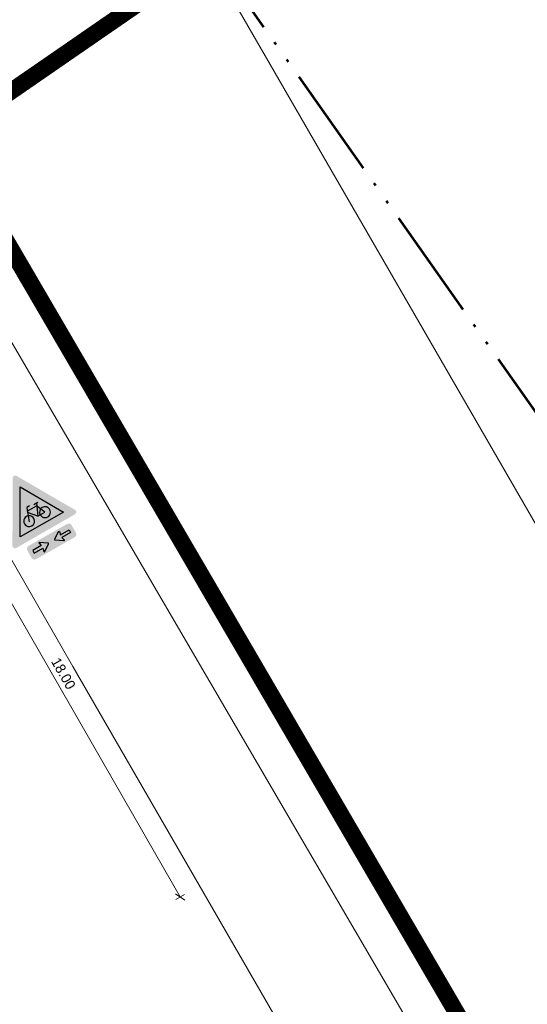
# Model space of a CAD drawing. Header units: metres. Extents: x 148742 to 148951, y 485553 to 485794.
# Tile 42 of 53: x 148862 to 148880, y 485672 to 485707. Entities that reach past the tile are written whole.
import ezdxf

# ---------------------------------------------------------------- set-up
doc = ezdxf.new("R2010")
doc.units = ezdxf.units.M
doc.header["$MEASUREMENT"] = 0
doc.linetypes.add('bladgr', pattern=[6.12, 4, -0.66, 0.07, -0.66, 0.07, -0.66])
doc.layers.get('Defpoints').update_dxf_attribs({"color": 253, "lineweight": 13})
for name, color, linetype, lineweight in [('N-WE-VW-VERKEERSTEKEN', 7, 'Continuous', 30), ('TOP-L-topo objecten vlak', 7, 'Continuous', 0), ('WVB-alg-bladgrens', 2, 'bladgr', 53), ('WVB-alg-werkgrens', 6, 'Continuous', 53), ('WVB-dim-terr-maatvoering 018', 7, 'Continuous', 13)]:
    doc.layers.add(name, color=color, linetype=linetype, lineweight=lineweight)
doc.styles.add('1 200   0.18', font='WORKING.shx', dxfattribs={"height": 0.36})
doc.dimstyles.new('TER 1 200', dxfattribs={"dimtxt": 0.36, "dimasz": 0.36, "dimexe": 0.18, "dimexo": 0.0625, "dimgap": 0.18, "dimtad": 1, "dimzin": 0, "dimdsep": 46, "dimtxsty": '1 200   0.18', "dimblk": 'TerminatorOpen_0.5', "dimcen": 0, "dimse1": 1, "dimse2": 1, "dimclrd": 256, "dimclre": 256, "dimclrt": 7, "dimazin": 0, "dimtfac": 1, "dimtdec": 0, "dimtmove": 1, "dimatfit": 1, "dimldrblk": 'TerminatorOpen_0.5', "dimfxl": 0.18, "dimfxlon": 1, "dimfrac": 2, "dimtolj": 1, "dimtzin": 0, "dimlwd": -1, "dimlwe": -1, "dimarcsym": 0})

# ---------------------------------------------------------------- blocks, each defined once
blk = doc.blocks.new('*U5')
at = {"linetype": 'Continuous'}
h = blk.add_hatch(color=7, dxfattribs=at)
h.paths.add_polyline_path([(3, 0.4), (3, 1.4, 0.414214), (2.6, 1.8), (-2.6, 1.8, 0.414214), (-3, 1.4), (-3, 0.4, 0.414214), (-2.6, 0), (2.6, 0, 0.414214)])
h.paths.add_polyline_path([(1.38, 0.33, -0.605666), (1.29, 0.28), (0.45, 0.84, -0.535184), (0.45, 0.96), (1.29, 1.52, -0.605666), (1.38, 1.47), (1.29, 1.08), (2.46, 1.08), (2.46, 0.72), (1.29, 0.72)], flags=16)
h.paths.add_polyline_path([(-1.38, 1.47, -0.605666), (-1.29, 1.52), (-0.45, 0.96, -0.535184), (-0.45, 0.84), (-1.29, 0.28, -0.605666), (-1.38, 0.33), (-1.29, 0.72), (-2.46, 0.72), (-2.46, 1.08), (-1.29, 1.08)], flags=16)
blk.add_hatch(color=250, dxfattribs=at).paths.add_polyline_path([(-2.46, 1.08), (-2.46, 0.72), (-1.29, 0.72), (-1.38, 0.33, 0.605666), (-1.29, 0.28), (-0.45, 0.84, 0.535184), (-0.45, 0.96), (-1.29, 1.52, 0.605666), (-1.38, 1.47), (-1.29, 1.08)])
at = {"linetype": 'Continuous', "extrusion": (0, 0, -1)}
blk.add_hatch(color=250, dxfattribs=at).paths.add_polyline_path([(-2.46, 1.08), (-2.46, 0.72), (-1.29, 0.72), (-1.38, 0.33, 0.605666), (-1.29, 0.28), (-0.45, 0.84, 0.535184), (-0.45, 0.96), (-1.29, 1.52, 0.605666), (-1.38, 1.47), (-1.29, 1.08)])
at = {"color": 250, "flags": 128}
for points in [[(-2.46, 1.08), (-2.46, 0.72), (-1.29, 0.72), (-1.38, 0.33, 0.605666), (-1.29, 0.28), (-0.45, 0.84, 0.535184), (-0.45, 0.96), (-1.29, 1.52, 0.605666), (-1.38, 1.47), (-1.29, 1.08), (-2.46, 1.08), (-2.46, 0.72)], [(2.46, 1.08), (2.46, 0.72), (1.29, 0.72), (1.38, 0.33, -0.605666), (1.29, 0.28), (0.45, 0.84, -0.535184), (0.45, 0.96), (1.29, 1.52, -0.605666), (1.38, 1.47), (1.29, 1.08), (2.46, 1.08), (2.46, 0.72)]]:
    blk.add_lwpolyline(points, format="xyb", dxfattribs=at)
blk = doc.blocks.new('*U13')
at = {"linetype": 'Continuous'}
h = blk.add_hatch(color=242, dxfattribs=at)
h.paths.add_polyline_path([(-0.173, 4.896), (-2.827, 0.3, 0.57735), (-2.654, 0), (2.654, 0, 0.57735), (2.827, 0.3), (0.173, 4.896, 0.57735)])
h.paths.add_polyline_path([(-1.961, 0.6), (0, 3.996), (1.961, 0.6)], flags=16)
at = {"linetype": 'Continuous', "extrusion": (0, 0, -1)}
blk.add_hatch(color=7, dxfattribs=at).paths.add_polyline_path([(-1.961, 0.6), (0, 3.996), (1.961, 0.6)])
at = {"color": 250}
for p, q in [((-0.471, 2.077), (0.377, 2.076)), ((0.238, 2.271), (0.609, 2.271))]:
    blk.add_line(p, q, dxfattribs=at)
at = {"color": 250, "flags": 128}
for points in [[(-0.125, 2.347), (-0.363, 2.344), (-0.378, 2.322), (-0.761, 1.281)], [(0.476, 2.271), (0.069, 1.327), (-0.504, 1.968)], [(0.069, 1.327), (0.698, 1.318), (0.377, 2.076)]]:
    blk.add_lwpolyline(points, dxfattribs=at)
for points in [[(-1.163, 1.318, 1), (-0.306, 1.318, 1), (-1.163, 1.318)], [(0.269, 1.318, 1), (1.126, 1.318, 1), (0.269, 1.318)]]:
    blk.add_lwpolyline(points, format="xyb", dxfattribs=at)
at = {"color": 242}
blk.add_3dface([(0, 3.996), (1.961, 0.6), (-1.961, 0.6)], dxfattribs=at)
blk = doc.blocks.new('_Oblique_0.5')
at = {"color": 0, "linetype": 'ByBlock', "lineweight": -2}
for p, q in [((0, 0), (-1, 0)), ((0.5, 0.25), (-0.5, -0.25))]:
    blk.add_line(p, q, dxfattribs=at)
blk = doc.blocks.new('*D40')
at = {"layer": 'Defpoints', "color": 0, "lineweight": 40, "transparency": 16777216}
for p in [(148858.769, 485691.506), (148855.569, 485689.669), (148861.073, 485672.049)]:
    blk.add_point(p, dxfattribs=at)
at = {"layer": 'WVB-dim-terr-maatvoering 018', "transparency": 16777216}
for p, q in [((148858.613, 485691.416), (148858.925, 485691.596)), ((148867.563, 485676.19), (148858.949, 485691.194)), ((148867.586, 485675.788), (148867.898, 485675.967))]:
    blk.add_line(p, q, dxfattribs=at)
at = {"layer": 'WVB-dim-terr-maatvoering 018', "transparency": 16777216, "xscale": 0.36, "yscale": 0.36, "zscale": 0.36}
for p, rotation in [((148858.769, 485691.506), 119.8608956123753), ((148867.742, 485675.878), 299.8608956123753)]:
    blk.add_blockref('_Oblique_0.5', p, dxfattribs=dict(at, rotation=rotation))
at = {"layer": 'WVB-dim-terr-maatvoering 018', "color": 7, "transparency": 16777216, "insert": (148863.568, 485683.871), "char_height": 0.36, "attachment_point": 5, "rotation": 299.8609, "style": '1 200   0.18'}
blk.add_mtext('\\A1;\\C7;18.00', dxfattribs=at)
blk = doc.blocks.new('TerminatorOpen_0.5')
at = {"color": 0, "linetype": 'ByBlock', "lineweight": -2}
for q in [(-1, 0.25), (-1, 0), (-1, -0.25)]:
    blk.add_line((0, 0), q, dxfattribs=at)

msp = doc.modelspace()

# ---------------------------------------------------------------- linework, layer by layer
at = {"layer": 'TOP-L-topo objecten vlak', "color": 7, "linetype": 'Continuous', "lineweight": 0, "flags": 128}
for points in [[(148910.33, 485637.476), (148868.61, 485709.73), (148868.735, 485709.819)], [(148899.348, 485631.196), (148898.73, 485632.256), (148885.287, 485655.316), (148874.002, 485674.667), (148861.903, 485695.403), (148857.574, 485702.819), (148854.151, 485701.059)], [(148854.151, 485701.059), (148859.864, 485691.138), (148863.909, 485684.12), (148871.075, 485671.703), (148874.091, 485666.482), (148879.771, 485656.658), (148884.014, 485649.327), (148888.365, 485641.816), (148892.726, 485634.293), (148895.726, 485629.125)]]:
    msp.add_lwpolyline(points, dxfattribs=at)
at = {"layer": 'WVB-alg-bladgrens', "linetype": 'bladgr'}
msp.add_line((148822.123, 485775.919), (148917.043, 485641.314), dxfattribs=at)
at = {"layer": 'WVB-alg-werkgrens', "flags": 128}
msp.add_lwpolyline([(148863.676, 485716.994, 0.6, 0.6, 0), (148854.803, 485710.87, 0.6, 0.6, 0), (148823.974, 485763.736, 0.6, 0.6, 0), (148798.835, 485748.964, 0.6, 0.6, 0), (148867.195, 485630.641, 0.6, 0.6, 0), (148892.812, 485645.694, 0.6, 0.6, 0), (148859.35, 485703.074, 0.6, 0.6, 0), (148868.862, 485709.638, 0.6, 0.6, 0)], format="xyseb", dxfattribs=at)

# ---------------------------------------------------------------- block references
at = {"layer": 'N-WE-VW-VERKEERSTEKEN', "ltscale": 1.52}
for name, p, xscale, yscale, zscale, rotation in [('*U13', (148862.934, 485688.963), 0.456, 0.456, 0.456, 29.86089561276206), ('*U5', (148863.283, 485688.352), 0.3039999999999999, 0.3039999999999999, 0.3039999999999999, 29.65239058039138)]:
    msp.add_blockref(name, p, dxfattribs=dict(at, xscale=xscale, yscale=yscale, zscale=zscale, rotation=rotation))

# ---------------------------------------------------------------- dimensions: what is measured, and where the dimension line sits
at = {"layer": 'WVB-dim-terr-maatvoering 018'}
dim = msp.add_linear_dim(base=(148858.769, 485691.506), p1=(148861.073, 485672.049), p2=(148855.569, 485689.669), angle=119.8609, text='\\C7;18.00', dimstyle='TER 1 200', override={"dimblk": '_Oblique_0.5', "dimse1": 0, "dimse2": 0, "dimtdec": 2, "dimtmove": 2}, dxfattribs=at)
dim.commit()
dim.dimension.update_dxf_attribs({"geometry": '*D40', "text_midpoint": (148863.568, 485683.871)})

doc.saveas('drawing.dxf')
